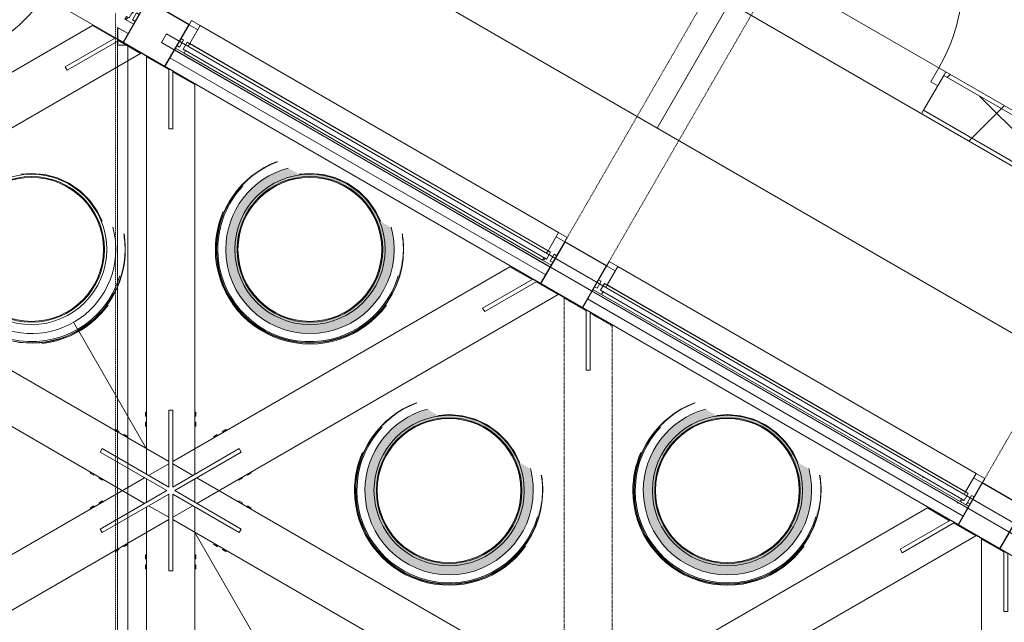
# Model space of a CAD drawing. Header units: centimetres. Extents: x 6036 to 22185, y 5782 to 11383.
# Tile 230 of 256: x 18754 to 19244, y 8656 to 8956. Entities that reach past the tile are written whole.
import ezdxf

# ---------------------------------------------------------------- set-up
doc = ezdxf.new("R2010")
doc.units = ezdxf.units.CM
for name, pattern in [('Dash', [0.6, 0.3, -0.3]), ('Dot 1mm', [0.1, 0, -0.1]), ('Hidden', [0.714375, 0.47625, -0.238125])]:
    doc.linetypes.add(name, pattern=pattern)
for name, color, linetype, lineweight in [('A-AREA', 32, 'Continuous', 9), ('A-COLS', 52, 'Continuous', 9), ('A-COLS-HDLN', 52, 'Dash', 9), ('A-DETL-MBND', 5, 'Continuous', 9), ('A-DOOR', 31, 'Continuous', 9), ('A-DOOR-FRAM', 31, 'Continuous', 9), ('A-DOOR-GLAZ', 31, 'Continuous', 18), ('A-DOOR-OPNG', 31, 'Continuous', 9), ('A-FLOR', 192, 'Continuous', 9), ('A-FLOR-HRAL', 11, 'Continuous', 9), ('A-GENM', 13, 'Continuous', 9), ('A-GLAZ-CURT', 52, 'Continuous', 9), ('A-GLAZ-CWMG', 51, 'Continuous', 9), ('A-WALL', 113, 'Continuous', 9), ('A-WALL-FNSH', 113, 'Continuous', 25), ('A-WALL-PATT', 111, 'Continuous', 25), ('S-COLS', 52, 'Continuous', 9)]:
    doc.layers.add(name, color=color, linetype=linetype, lineweight=lineweight)
pattern_1 = [(45, (12452.32, 0), (-33.67596, 33.67596), [])]
pattern_2 = [(45, (12452.32, 0), (-21.2132, 21.2132), [])]

# ---------------------------------------------------------------- blocks, each defined once
blk = doc.blocks.new('WIND_SwietlikDachowy - WIND_SwietlikDachowy-V203-7-02 ZestMeble')
at = {"layer": 'A-GENM'}
for centre, radius, start, end in [((0, 0), 46.64, 110.4023, 129.6884), ((0, 0), 41.9, 104.9333, 135.3053), ((0, 0), 46.5, 110.2553, 129.8292), ((0, 0), 37.4, 0, 180), ((0, 0), 36.23, 0, 180), ((-0.04, 0), 35.8, 0, 180), ((0, 0), 41.9, 0, 15.2001), ((0, 0), 46.5, 0, 9.4737), ((0, 0), 46.64, 0, 9.4737), ((0, 0), 37.4, 180, 0), ((0, 0), 36.23, 180, 0), ((0, 0), 46.64, 230.3116, 360), ((0, 0), 46.5, 230.1708, 0), ((-0.04, 0), 35.8, 180, 360), ((0, 0), 41.9, 224.6947, 360), ((0, 0), 45.9, 256.5186, 343.4254), ((0, 0), 47.1, 276.2884, 324)]:
    blk.add_arc(centre, radius, start, end, dxfattribs=at)
blk = doc.blocks.new('WIND_SwietlikDachowy - WIND_SwietlikDachowy-V211-7-02 ZestMeble')
at = {"layer": 'A-GENM'}
for points in [[(3.85, -46.48), (11.45, -45.21), (18.74, -42.71), (26.67, -38.15), (31.59, -34.32), (36.81, -28.65), (41.02, -22.2), (44.11, -15.14), (46.01, -7.68), (46.64, 0), (46.5, 0), (45.87, -7.65), (43.49, -16.23), (40.9, -22.13), (36.7, -28.56), (31.49, -34.21), (25.43, -38.93), (18.68, -42.58), (11.42, -45.08), (3.84, -46.34), (-3.84, -46.34), (-11.42, -45.08), (-18.68, -42.58), (-26.44, -38.15), (-31.49, -34.21), (-36.7, -28.56), (-40.9, -22.13), (-43.98, -15.1), (-45.87, -7.65), (-46.5, 0), (-45.87, 7.65), (-43.98, 15.1), (-40.9, 22.13), (-36.29, 29), (-31.49, 34.21), (-25.43, 38.93), (-18.68, 42.58), (-18.74, 42.71), (-25.51, 39.05), (-31.59, 34.32), (-37.48, 27.61), (-41.02, 22.2), (-44.11, 15.14), (-46.17, 5.69), (-46.64, 0), (-46.01, -7.68), (-43.64, -16.23), (-41.02, -22.2), (-36.29, -29.2), (-31.59, -34.32), (-25.51, -39.05), (-18.74, -42.71), (-11.36, -45.23), (-3.85, -46.48)], [(0, -47.1), (7.75, -46.43), (15.05, -44.59), (22.92, -41.03), (28.87, -37.09), (34.57, -31.82), (37.73, -27.8), (37.46, -27.65), (36.22, -29.28), (31.09, -34.71), (25.1, -39.27), (18.44, -42.82), (11.27, -45.24), (1.87, -46.48), (-5.62, -46.19), (-12.96, -44.7), (-19.97, -42.04), (-26.67, -38.15), (-32.28, -33.56), (-37.26, -27.95), (-41.28, -21.62), (-44.34, -14.24), (-46.11, -6.41), (-46.5, 1.71), (-45.87, 8.23), (-43.41, 16.74), (-42.67, 18.62), (-43.11, 18.62), (-45.27, 12.56), (-46.65, 5.69), (-47.1, 0), (-46.01, -9.51), (-43.98, -16.52), (-40.9, -23.13), (-36.7, -29.34), (-31.82, -34.57), (-26.15, -39.05), (-19.58, -42.71), (-12.81, -45.21), (-7.37, -46.52), (-3.79, -46.8)], [(-0.21, -46.34), (3.85, -46.34), (11.45, -45.07), (18.74, -42.55), (26.44, -38.15), (31.59, -34.11), (36.85, -28.32), (41.02, -21.85), (44.11, -14.57), (46.01, -5.97), (45.83, -4.2), (45.19, -8.48), (42.83, -16.23), (40.18, -22.13), (35.88, -28.56), (30.52, -34.21), (24.18, -38.93), (16.84, -42.58), (11.27, -44.5), (3.79, -45.74), (-3.84, -45.73), (-11.36, -44.46), (-18.74, -41.87), (-25.51, -38.11), (-31.59, -33.22), (-36.85, -27.23), (-41.02, -20.36), (-43.41, -14.9), (-45.27, -7.55), (-45.9, 0), (-46.5, 0), (-45.86, -7.68), (-43.49, -16.23), (-40.85, -22.2), (-36.22, -29.08), (-31.36, -34.32), (-25.21, -39.05), (-18.3, -42.71), (-11.27, -45.1), (-3.79, -46.34)]]:
    blk.add_hatch(color=256, dxfattribs=at).paths.add_polyline_path(points)
h = blk.add_hatch(color=256, dxfattribs=at)
h.paths.add_polyline_path([(46.3, 0), (46.5, 0), (46.23, 1.11)])
h.paths.add_polyline_path([(-46.5, 0), (-45.9, 0), (-45.25, 7.65), (-43.33, 15.1), (-40.18, 22.13), (-35.88, 28.56), (-30.56, 34.33), (-24.68, 39.05), (-18.14, 42.71), (-18.74, 42.55), (-25.51, 38.87), (-31.59, 34.11), (-37.32, 27.61), (-41.02, 21.85), (-44.11, 14.57), (-46.03, 5.69), (-46.11, 4.7)])
h = blk.add_hatch(color=256, dxfattribs=at)
h.paths.add_polyline_path([(-3.46, -41.76), (3.46, -41.76), (10.29, -40.62), (17.25, -38.15), (22.92, -35.08), (28.38, -30.83), (33.06, -25.74), (36.85, -19.94), (39.63, -13.6), (41.33, -6.9), (41.9, 0), (41.33, 6.9), (40.3, 10.95), (35.02, 14), (32.45, 19.31), (28.63, 24.63), (23.94, 29.2), (18.54, 32.9), (12.58, 35.61), (6.23, 37.25), (-0.3, 37.77), (-5.39, 37.33), (-10.79, 40.45), (-16.83, 38.37), (-22.92, 35.08), (-28.38, 30.83), (-33.06, 25.74), (-36.85, 19.94), (-39.63, 13.6), (-41.43, 5.69), (-41.9, 0), (-41.33, -6.9), (-39.63, -13.6), (-36.29, -20.79), (-33.06, -25.74), (-28.38, -30.83), (-22.92, -35.08), (-16.83, -38.37), (-10.29, -40.62)])
h.paths.add_polyline_path([(0, -37.4), (-6.49, -36.83), (-12.79, -35.14), (-18.7, -32.39), (-24.04, -28.65), (-28.65, -24.04), (-32.39, -18.7), (-35.14, -12.79), (-36.83, -6.49), (-37.4, 0), (-36.83, 6.49), (-35.14, 12.79), (-32.39, 18.7), (-28.65, 24.04), (-24.04, 28.65), (-18.7, 32.39), (-11.36, 35.53), (-4.78, 36.98), (1.99, 37.23), (6.85, 36.74), (13.58, 34.78), (19.37, 31.92), (25.08, 27.61), (28.96, 23.6), (32.74, 17.96), (35.14, 12.79), (36.9, 5.69), (37.4, 0), (36.83, -6.49), (35.14, -12.79), (32.39, -18.7), (28.65, -24.04), (24.04, -28.65), (18.7, -32.39), (12.79, -35.14), (6.49, -36.83)])
h = blk.add_hatch(color=256, dxfattribs=at)
h.paths.add_polyline_path([(0, -37.4), (6.49, -36.83), (13.58, -34.78), (18.7, -32.39), (24.04, -28.65), (28.65, -24.04), (33.06, -17.25), (35.14, -12.79), (36.83, -6.49), (37.23, 1.99), (36.81, 6.56), (35.08, 12.93), (32.25, 18.9), (28.38, 24.31), (22.92, 29.44), (17.96, 32.74), (11.39, 35.52), (6.49, 36.83), (-1.99, 37.23), (-6.56, 36.81), (-12.93, 35.08), (-18.9, 32.25), (-25.08, 27.61), (-28.65, 24.04), (-33.06, 17.25), (-35.14, 12.79), (-36.9, 5.69), (-37.4, 0), (-36.72, -6.9), (-34.77, -13.6), (-31.52, -19.94), (-28.38, -24.31), (-22.92, -29.44), (-18.7, -32.39), (-11.36, -35.53), (-6.49, -36.83), (-3.46, -37.1)])
h.paths.add_polyline_path([(3.34, -36.08), (-3.46, -36.05), (-11.6, -34.19), (-17.48, -31.61), (-22.92, -27.92), (-27.05, -24.04), (-30.99, -18.7), (-33.87, -12.79), (-35.63, -6.49), (-36.23, 0), (-35.14, 8.31), (-33.06, 14.53), (-30.8, 19.07), (-25.41, 25.65), (-21.76, 28.96), (-15.37, 32.74), (-8.33, 35.14), (-3.34, 36.08), (3.46, 36.05), (10.29, 34.7), (17.48, 31.61), (22.92, 27.92), (27.05, 24.04), (30.99, 18.7), (33.87, 12.79), (35.7, 5.69), (36.23, 0), (35.14, -8.31), (33.78, -13.09), (30.8, -19.07), (26.77, -24.41), (21.83, -28.91), (16.15, -32.43), (8.33, -35.14), (3.46, -36.05)])
for centre, radius, start, end in [((0, 0), 46.64, 110.4023, 180), ((0, 0), 46.5, 110.2553, 180), ((0, 0), 41.9, 104.9333, 180), ((0, 0), 37.4, 0, 180), ((0, 0), 36.23, 0, 180), ((-0.04, 0), 35.8, 0, 180), ((0, 0), 45.9, 136.5701, 180), ((0, 0), 47.1, 156.3763, 180), ((0, 0), 41.9, 0, 15.2001), ((0, 0), 46.5, 0, 9.4737), ((0, 0), 46.64, 0, 9.4737), ((0, 0), 47.1, 180, 324), ((0, 0), 46.64, 180, 360), ((0, 0), 46.5, 180, 0), ((0, 0), 45.9, 180, 343.4254), ((0, 0), 41.9, 180, 360), ((0, 0), 37.4, 180, 0), ((0, 0), 36.23, 180, 0), ((-0.04, 0), 35.8, 180, 360)]:
    blk.add_arc(centre, radius, start, end, dxfattribs=at)
blk = doc.blocks.new('WIND_SwietlikDachowy - WIND_SwietlikDachowy-V222-7-02 ZestMeble')
at = {"layer": 'A-GENM'}
for points in [[(3.85, -46.48), (11.45, -45.21), (18.74, -42.71), (25.51, -39.05), (32.99, -32.8), (36.81, -28.65), (41.02, -22.2), (44.11, -15.14), (46.01, -7.68), (46.64, 0), (46.5, 0), (45.87, -7.65), (43.98, -15.1), (40.9, -22.13), (36.7, -28.56), (31.49, -34.21), (25.43, -38.93), (18.68, -42.58), (11.42, -45.08), (3.84, -46.34), (-3.84, -46.34), (-11.42, -45.08), (-18.68, -42.58), (-25.43, -38.93), (-31.49, -34.21), (-36.7, -28.56), (-40.9, -22.13), (-43.98, -15.1), (-45.87, -7.65), (-46.5, 0), (-45.87, 7.65), (-43.98, 15.1), (-40.9, 22.13), (-36.7, 28.56), (-31.49, 34.21), (-23.69, 39.87), (-16.89, 43.2), (-18.74, 42.71), (-25.51, 39.05), (-31.59, 34.32), (-36.81, 28.65), (-41.82, 20.37), (-44.11, 15.14), (-46.01, 7.68), (-46.64, 0), (-46.01, -7.68), (-44.11, -15.14), (-41.02, -22.2), (-36.81, -28.65), (-31.59, -34.32), (-25.51, -39.05), (-16.89, -43.35), (-11.45, -45.21), (-3.85, -46.48)], [(-46.5, 0), (-45.9, 0), (-45.25, 7.65), (-43.31, 15.14), (-40.18, 22.13), (-35.88, 28.56), (-30.56, 34.33), (-24.54, 39.12), (-16.89, 43.18), (-18.74, 42.55), (-25.51, 38.87), (-31.59, 34.11), (-36.85, 28.32), (-41.02, 21.85), (-44.11, 14.57), (-46.01, 5.97), (-46.11, 4.7)], [(0, -47.1), (8.05, -46.36), (15.05, -44.59), (22.92, -41.03), (28.87, -37.09), (34.57, -31.82), (37.73, -27.8), (37.46, -27.65), (36.22, -29.28), (31.09, -34.71), (25.1, -39.27), (18.44, -42.82), (11.27, -45.24), (1.87, -46.48), (-5.62, -46.19), (-12.96, -44.7), (-19.97, -42.04), (-26.47, -38.3), (-32.28, -33.56), (-37.26, -27.95), (-41.82, -20.37), (-44.34, -14.24), (-46.11, -6.41), (-46.5, 1.71), (-45.87, 8.23), (-43.41, 16.74), (-42.67, 18.62), (-43.11, 18.62), (-45.27, 12.56), (-46.64, 5.83), (-47.1, 0), (-46.01, -9.51), (-43.98, -16.52), (-40.9, -23.13), (-36.7, -29.34), (-31.82, -34.57), (-26.15, -39.05), (-19.58, -42.71), (-12.81, -45.21), (-7.37, -46.52), (-3.79, -46.8)], [(-0.21, -46.34), (3.85, -46.34), (11.45, -45.07), (18.74, -42.55), (25.51, -38.87), (31.59, -34.11), (36.81, -28.39), (41.02, -21.85), (44.11, -14.57), (46.01, -5.97), (45.77, -4.71), (45.19, -8.48), (43.33, -15.1), (40.18, -22.13), (35.88, -28.56), (30.52, -34.21), (24.18, -38.93), (16.84, -42.58), (11.27, -44.5), (3.79, -45.74), (-3.84, -45.73), (-11.42, -44.44), (-18.74, -41.87), (-25.51, -38.11), (-31.59, -33.22), (-37.24, -26.63), (-41.02, -20.36), (-43.41, -14.9), (-45.27, -7.55), (-45.9, 0), (-46.5, 0), (-45.86, -7.68), (-43.96, -15.14), (-40.85, -22.2), (-36.62, -28.65), (-31.36, -34.32), (-25.21, -39.05), (-16.89, -43.2), (-10.59, -45.21), (-3.79, -46.34)]]:
    blk.add_hatch(color=256, dxfattribs=at).paths.add_polyline_path(points)
h = blk.add_hatch(color=256, dxfattribs=at)
h.paths.add_polyline_path([(-3.46, -41.76), (3.46, -41.76), (10.29, -40.62), (16.83, -38.37), (22.92, -35.08), (28.38, -30.83), (33.06, -25.74), (36.85, -19.94), (39.63, -13.6), (41.33, -6.9), (41.9, 0), (41.33, 6.9), (40.3, 10.95), (35.02, 14), (32.45, 19.31), (28.63, 24.63), (23.94, 29.2), (18.54, 32.9), (12.58, 35.61), (6.23, 37.25), (-0.3, 37.77), (-5.39, 37.33), (-10.79, 40.45), (-16.89, 38.34), (-22.92, 35.08), (-28.38, 30.83), (-33.06, 25.74), (-36.85, 19.94), (-39.63, 13.6), (-41.33, 6.9), (-41.82, -0.93), (-41.33, -6.9), (-39.63, -13.6), (-36.85, -19.94), (-32.24, -26.63), (-28.38, -30.83), (-22.92, -35.08), (-16.83, -38.37), (-10.29, -40.62)])
h.paths.add_polyline_path([(0, -37.4), (-6.49, -36.83), (-12.79, -35.14), (-18.7, -32.39), (-24.04, -28.65), (-28.65, -24.04), (-32.39, -18.7), (-35.14, -12.79), (-36.99, -4.71), (-37.4, 0), (-36.83, 6.49), (-35.14, 12.79), (-32.39, 18.7), (-28.65, 24.04), (-24.04, 28.65), (-16.89, 33.24), (-12.79, 35.14), (-4.78, 36.98), (1.99, 37.23), (8.05, 36.41), (12.93, 35.08), (18.9, 32.25), (24.3, 28.39), (28.96, 23.6), (33.09, 17.21), (35.14, 12.79), (36.83, 6.49), (37.4, 0), (36.83, -6.49), (35.14, -12.79), (32.39, -18.7), (28.65, -24.04), (24.04, -28.65), (18.7, -32.39), (12.79, -35.14), (6.49, -36.83)])
h = blk.add_hatch(color=256, dxfattribs=at)
h.paths.add_polyline_path([(0, -37.4), (8.05, -36.41), (12.79, -35.14), (18.7, -32.39), (24.04, -28.65), (28.65, -24.04), (32.99, -17.42), (35.14, -12.79), (36.99, -4.71), (37.23, 1.99), (36.81, 6.56), (35.08, 12.93), (32.25, 18.9), (28.38, 24.31), (22.92, 29.44), (17.96, 32.74), (11.39, 35.52), (6.49, 36.83), (-1.99, 37.23), (-6.56, 36.81), (-12.93, 35.08), (-18.9, 32.25), (-24.3, 28.39), (-28.65, 24.04), (-33.09, 17.21), (-35.14, 12.79), (-36.83, 6.49), (-37.4, 0), (-36.72, -6.9), (-34.77, -13.6), (-31.52, -19.94), (-28.38, -24.31), (-22.92, -29.44), (-16.89, -33.24), (-12.79, -35.14), (-6.49, -36.83), (-3.46, -37.1)])
h.paths.add_polyline_path([(3.34, -36.08), (-3.46, -36.05), (-11.6, -34.19), (-17.48, -31.61), (-22.92, -27.92), (-27.05, -24.04), (-30.99, -18.7), (-33.87, -12.79), (-35.64, -6.39), (-36.23, 0), (-35.14, 8.31), (-33.78, 13.09), (-30.8, 19.07), (-25.41, 25.65), (-21.75, 28.97), (-15.37, 32.74), (-8.33, 35.14), (-3.34, 36.08), (3.46, 36.05), (10.29, 34.7), (17.48, 31.61), (22.92, 27.92), (27.05, 24.04), (30.99, 18.7), (33.87, 12.79), (35.63, 6.49), (36.23, 0), (35.14, -8.31), (32.99, -14.69), (30.8, -19.07), (26.77, -24.41), (21.83, -28.91), (16.15, -32.43), (8.05, -35.2), (3.46, -36.05)])
for centre, radius, start, end in [((0, 0), 46.64, 110.4023, 180), ((0, 0), 46.5, 110.2553, 180), ((0, 0), 41.9, 104.9333, 180), ((0, 0), 37.4, 0, 180), ((0, 0), 36.23, 0, 180), ((-0.04, 0), 35.8, 0, 180), ((0, 0), 45.9, 136.5701, 180), ((0, 0), 47.1, 156.3763, 180), ((0, 0), 41.9, 0, 15.2001), ((0, 0), 46.5, 0, 9.4737), ((0, 0), 46.64, 0, 9.4737), ((0, 0), 47.1, 180, 324), ((0, 0), 46.64, 180, 360), ((0, 0), 46.5, 180, 0), ((0, 0), 45.9, 180, 343.4254), ((0, 0), 41.9, 180, 360), ((0, 0), 37.4, 180, 0), ((0, 0), 36.23, 180, 0), ((-0.04, 0), 35.8, 180, 360)]:
    blk.add_arc(centre, radius, start, end, dxfattribs=at)
blk = doc.blocks.new('GEMO_Zwornik - GEMO_Zwornik-V245-7-02 ZestMeble')
at = {"layer": 'A-GENM'}
for p, q in [((-1, 1.73), (-1, 40)), ((-1, 40), (1, 40)), ((1, 40), (1, 1.73)), ((-12.5, 39), (-12, 39)), ((-12.5, 39), (-12.5, 37)), ((-12, 37), (-12.5, 37)), ((12, 39), (12.5, 39)), ((12.5, 37), (12, 37)), ((12.5, 37), (12.5, 39)), ((-27.77, 29.89), (-27.52, 30.33)), ((-25.79, 29.33), (-27.52, 30.33)), ((-12.5, 34), (-12, 34)), ((-12.5, 34), (-12.5, 32)), ((-12, 32), (-12.5, 32)), ((12, 34), (12.5, 34)), ((12.5, 32), (12, 32)), ((12.5, 32), (12.5, 34)), ((27.5, 30.31), (25.79, 29.33)), ((27.52, 30.33), (27.51, 30.32)), ((27.52, 30.33), (27.77, 29.89)), ((-25.79, 29.33), (-26.04, 28.89)), ((-23.32, 27.61), (-23.19, 27.83)), ((-21.46, 26.83), (-23.19, 27.83)), ((-21.46, 26.83), (-21.71, 26.39)), ((23.19, 27.83), (21.46, 26.83)), ((21.71, 26.39), (21.46, 26.83)), ((23.19, 27.83), (23.32, 27.61)), ((26.04, 28.89), (25.79, 29.33)), ((-35.14, 19.13), (-34.14, 20.87)), ((-34.14, 20.87), (-1, 1.73)), ((1, 1.73), (34.14, 20.87)), ((34.14, 20.87), (35.14, 19.13)), ((-2, 0), (-35.14, 19.13)), ((35.14, 19.13), (2, 0)), ((-40.02, 8.67), (-39.77, 9.11)), ((-40.02, 8.67), (-38.29, 7.67)), ((-38.04, 8.11), (-38.29, 7.67)), ((-35.69, 6.17), (-35.44, 6.61)), ((-35.69, 6.17), (-33.96, 5.17)), ((-33.71, 5.61), (-33.96, 5.17)), ((33.96, 5.17), (33.71, 5.61)), ((33.96, 5.17), (35.69, 6.17)), ((35.44, 6.61), (35.69, 6.17)), ((38.29, 7.67), (38.04, 8.11)), ((38.29, 7.67), (40.02, 8.67)), ((39.97, 8.77), (40.02, 8.67)), ((-35.14, -19.13), (-2, 0)), ((-1, -1.73), (-34.14, -20.87)), ((-1, -40), (-1, -1.73)), ((34.14, -20.87), (1, -1.73)), ((1, -1.73), (1, -40)), ((2, 0), (35.14, -19.13)), ((-38.29, -7.67), (-40.02, -8.67)), ((-39.77, -9.11), (-40.02, -8.67)), ((-38.29, -7.67), (-38.04, -8.11)), ((-33.96, -5.17), (-35.69, -6.17)), ((-35.44, -6.61), (-35.69, -6.17)), ((-33.96, -5.17), (-33.91, -5.27)), ((33.74, -5.56), (33.96, -5.17)), ((35.69, -6.17), (33.96, -5.17)), ((35.69, -6.17), (35.44, -6.61)), ((38.04, -8.11), (38.29, -7.67)), ((40.02, -8.67), (38.29, -7.67)), ((40.02, -8.67), (39.97, -8.77)), ((-34.14, -20.87), (-35.14, -19.13)), ((35.14, -19.13), (34.14, -20.87)), ((-27.52, -30.33), (-25.79, -29.33)), ((-26.04, -28.89), (-25.79, -29.33)), ((-23.19, -27.83), (-23.44, -27.39)), ((-23.19, -27.83), (-21.46, -26.83)), ((-21.71, -26.39), (-21.46, -26.83)), ((21.46, -26.83), (21.71, -26.39)), ((21.46, -26.83), (23.19, -27.83)), ((23.44, -27.39), (23.19, -27.83)), ((25.79, -29.33), (26.04, -28.89)), ((25.79, -29.33), (27.5, -30.31)), ((-27.52, -30.33), (-27.77, -29.89)), ((-12.5, -32), (-12, -32)), ((-12.5, -32), (-12.5, -34)), ((-12, -34), (-12.5, -34)), ((12, -32), (12.5, -32)), ((12.5, -34), (12, -34)), ((12.5, -34), (12.5, -32)), ((27.51, -30.32), (27.52, -30.33)), ((27.77, -29.89), (27.52, -30.33)), ((-12.5, -37), (-12, -37)), ((-12.5, -37), (-12.5, -39)), ((-12, -39), (-12.5, -39)), ((12, -37), (12.5, -37)), ((12.5, -39), (12, -39)), ((12.5, -39), (12.5, -37)), ((1, -40), (-1, -40))]:
    blk.add_line(p, q, dxfattribs=at)
blk = doc.blocks.new('GEMO_ZwornikBoczny - GEMO_ZwornikBoczny-7990921-7-02 ZestMeble')
at = {"layer": 'A-GENM'}
for p, q in [((-52.54, 29.18), (-51.54, 30.91)), ((-51.54, 30.91), (-26.56, 16.49)), ((-26.56, 14.18), (-52.54, 29.18)), ((-26.56, 16.49), (-26.56, 14.18)), ((-52.54, -29.18), (-26.56, -14.18)), ((-26.56, -14.18), (-26.56, -16.49)), ((-26.56, -16.49), (-51.54, -30.91)), ((-51.54, -30.91), (-52.54, -29.18))]:
    blk.add_line(p, q, dxfattribs=at)
blk = doc.blocks.new('Railing - Railing-8646441-7-02 ZestMeble')
at = {"layer": 'A-FLOR-HRAL'}
for p, q in [((6375.01, 8949.14), (6372.51, 8944.81)), ((6375.01, 8949.14), (7600.01, 8241.89)), ((6372.51, 8944.81), (7590.01, 8241.89))]:
    blk.add_line(p, q, dxfattribs=at)
blk = doc.blocks.new('Rectangular Mullion - B21_Zklipsem-8647622-7-02 ZestMeble')
at = {"layer": 'A-GLAZ-CWMG'}
for p, q in [((7015.28, 8593.34), (7010.03, 8584.24)), ((7193.68, 8490.34), (7015.28, 8593.34)), ((7010.03, 8584.24), (7009.28, 8582.94)), ((7010.03, 8584.24), (7188.43, 8481.24)), ((7188.43, 8481.24), (7193.68, 8490.34)), ((7187.68, 8479.94), (7188.43, 8481.24))]:
    blk.add_line(p, q, dxfattribs=at)
blk = doc.blocks.new('GEMO_WregaCentrumParterDrewno - GEMO_WregaCentrumParterDrewno-5879637-7-02 ZestMeble')
at = {"layer": 'A-COLS-HDLN', "color": 254}
for p, q in [((-12, 168), (-12, -295.15)), ((12, -295.15), (12, 168))]:
    blk.add_line(p, q, dxfattribs=at)
blk = doc.blocks.new('COLU_SlupProstokatny - Slup_Drewniany_24x24_-6217580-7-02 ZestMeble')
at = {"layer": 'S-COLS'}
h = blk.add_hatch(dxfattribs=at)
h.set_pattern_fill('FP_129', color=256, style=0, pattern_type=2)
h.set_pattern_definition([(165, (10935.187, -1041.74), (-12.32626, -46.00222), [])])
h.paths.add_polyline_path([(12, 12), (-12, 12), (-12, -12), (12, -12), (12, -10.5)])
at = {"layer": 'S-COLS', "lineweight": 25}
for p, q in [((12, 12), (-12, 12)), ((-12, 12), (-12, -12)), ((12, -12), (12, 12)), ((-12, -12), (12, -12))]:
    blk.add_line(p, q, dxfattribs=at)
blk = doc.blocks.new('DOOR_Drzwi-1S_P1 - C13-D_Drzwi_90x200_-8233002-7-02 ZestMeble')
at = {"layer": 'A-DOOR'}
for p, q in [((45, -12), (45, -102)), ((48, -15), (45, -15)), ((48, -15), (48, -102)), ((48, -102), (45, -102))]:
    blk.add_line(p, q, dxfattribs=at)
at = {"layer": 'A-DOOR-FRAM'}
for p, q in [((-45, -4), (-49, -4)), ((-49, -4), (-49, -12)), ((-45, -12), (-45, -4)), ((49, -4), (45, -4)), ((45, -4), (45, -12)), ((49, -12), (49, -4)), ((-49, -12), (-45, -12)), ((45, -12), (49, -12))]:
    blk.add_line(p, q, dxfattribs=at)
at = {"layer": 'A-DOOR-OPNG'}
blk.add_arc((45, -12), 90, 180, 270, dxfattribs=at)
blk = doc.blocks.new('PLFI_Kurtyna - 0787340-019-8216801-7-02 ZestMeble')
at = {"layer": 'A-DETL-MBND'}
for p, q in [((-103.53, 0.97), (-103.67, 0.5)), ((-81.15, 0.53), (-81.05, 0.47)), ((-104.59, -0.22), (-104.8, -0.13))]:
    blk.add_line(p, q, dxfattribs=at)
at = {"layer": 'A-DETL-MBND', "flags": 128}
blk.add_lwpolyline([(-102.44, 2.78), (-102.14, 2.73), (-102.04, 2.59)], dxfattribs=at)
blk = doc.blocks.new('PLFI_Kurtyna - 0787340-019-V400-7-02 ZestMeble')
at = {"layer": 'A-DETL-MBND'}
for p, q in [((-103.53, 0.97), (-103.67, 0.5)), ((-81.15, 0.53), (-81.05, 0.47))]:
    blk.add_line(p, q, dxfattribs=at)
at = {"layer": 'A-DETL-MBND', "flags": 128}
blk.add_lwpolyline([(-102.44, 2.78), (-102.14, 2.73), (-102.04, 2.59)], dxfattribs=at)
blk = doc.blocks.new('Railing - Railing-8646476-7-02 ZestMeble')
at = {"layer": 'A-FLOR-HRAL'}
for p, q in [((6378.91, 8941.11), (6565.97, 8833.11)), ((6382.71, 8944.69), (6381.41, 8945.44)), ((6568.47, 8837.44), (6567.17, 8838.19)), ((6590.55, 8824.69), (6589.25, 8825.44)), ((6586.75, 8821.11), (6773.82, 8713.11)), ((6776.32, 8717.44), (6775.02, 8718.19))]:
    blk.add_line(p, q, dxfattribs=at)
blk = doc.blocks.new('CUWP_ZestawSzklany - B21-OS_Szklo-2Szybowy-8647624-7-02 ZestMeble')
at = {"layer": 'A-GLAZ-CURT'}
for p, q in [((104.5, 0), (-104.5, 0)), ((-104.5, 0), (-104.5, -4)), ((-104.5, -4), (104.5, -4)), ((104.5, -4), (104.5, 0))]:
    blk.add_line(p, q, dxfattribs=at)
blk = doc.blocks.new('Rectangular Mullion - B21_Zklipsem-V421-7-02 ZestMeble')
at = {"layer": 'A-GLAZ-CWMG'}
for p, q in [((6599.59, 8833.34), (6777.99, 8730.34)), ((6591.58, 8819.48), (6769.99, 8716.48)), ((6753.66, 8727.63), (6753.76, 8727.58))]:
    blk.add_line(p, q, dxfattribs=at)
blk = doc.blocks.new('Rectangular Mullion - B21_Zklipsem-V422-7-02 ZestMeble')
at = {"layer": 'A-GLAZ-CWMG'}
h = blk.add_hatch(dxfattribs=at)
h.set_pattern_fill('FP_248', color=256, style=0, pattern_type=2)
h.set_pattern_definition([(105, (1293.74, -10935.187), (-28.977775, -7.76457), [])])
h.paths.add_polyline_path([(-5, -1.5), (-5, 0), (-3.5, 0), (-3.5, 4), (-5, 4), (-5, 14.5), (0, 14.5), (0, 4), (-1.5, 4), (-1.5, 0), (0, 0), (0, -1.5)])
at = {"layer": 'A-GLAZ-CWMG', "lineweight": 18}
for p, q in [((-5, 4), (-5, 14.5)), ((-5, 14.5), (0, 14.5)), ((0, 14.5), (0, 4)), ((-3.5, 4), (-5, 4)), ((-3.5, 0), (-3.5, 4)), ((0, 4), (-1.5, 4)), ((-1.5, 4), (-1.5, 0)), ((-5, -1.5), (-5, 0)), ((-5, 0), (-3.5, 0)), ((0, -1.5), (-5, -1.5)), ((-1.5, 0), (0, 0)), ((0, 0), (0, -1.5))]:
    blk.add_line(p, q, dxfattribs=at)
blk = doc.blocks.new('Rectangular Mullion - B21_Zklipsem-V423-7-02 ZestMeble')
at = {"layer": 'A-GLAZ-CWMG'}
h = blk.add_hatch(dxfattribs=at)
h.set_pattern_fill('FP_249', color=256, style=0, pattern_type=2)
h.set_pattern_definition([(75, (-1509.74, -10935.187), (-28.977775, 7.76457), [])])
h.paths.add_polyline_path([(0, -1.5), (0, 0), (-1.5, 0), (-1.5, 4), (0, 4), (0, 14.5), (-5, 14.5), (-5, 4), (-3.5, 4), (-3.5, 0), (-5, 0), (-5, -1.5)])
at = {"layer": 'A-GLAZ-CWMG', "lineweight": 18}
for p, q in [((0, 14.5), (-5, 14.5)), ((-5, 14.5), (-5, 4)), ((0, 4), (0, 14.5)), ((-5, 4), (-3.5, 4)), ((-3.5, 4), (-3.5, 0)), ((-1.5, 0), (-1.5, 4)), ((-1.5, 4), (0, 4)), ((-3.5, 0), (-5, 0)), ((-5, 0), (-5, -1.5)), ((-5, -1.5), (0, -1.5)), ((0, 0), (-1.5, 0)), ((0, -1.5), (0, 0))]:
    blk.add_line(p, q, dxfattribs=at)
blk = doc.blocks.new('Rectangular Mullion - B21_Zklipsem-8647623-7-02 ZestMeble')
at = {"layer": 'A-GLAZ-CWMG'}
for p, q in [((7015.28, 8593.34), (7193.68, 8490.34)), ((7007.28, 8579.48), (7185.68, 8476.48))]:
    blk.add_line(p, q, dxfattribs=at)
blk = doc.blocks.new('Rectangular Mullion - B21_Zklipsem-V424-7-02 ZestMeble')
at = {"layer": 'A-GLAZ-CWMG'}
h = blk.add_hatch(dxfattribs=at)
h.set_pattern_fill('FP_250', color=256, style=0, pattern_type=2)
h.set_pattern_definition([(105, (1053.74, -10935.187), (-28.977775, -7.76457), [])])
h.paths.add_polyline_path([(-5, -1.5), (-5, 0), (-3.5, 0), (-3.5, 4), (-5, 4), (-5, 14.5), (0, 14.5), (0, 4), (-1.5, 4), (-1.5, 0), (0, 0), (-0.24, -1.5)])
at = {"layer": 'A-GLAZ-CWMG', "lineweight": 18}
for p, q in [((-5, 4), (-5, 14.5)), ((-5, 14.5), (0, 14.5)), ((0, 14.5), (0, 12)), ((-3.5, 4), (-5, 4)), ((-3.5, 0), (-3.5, 4)), ((0, 4), (-1.5, 4)), ((-1.5, 4), (-1.5, 0)), ((-5, -1.5), (-5, 0)), ((-5, 0), (-3.5, 0)), ((0, -1.5), (-5, -1.5)), ((-1.5, 0), (0, 0))]:
    blk.add_line(p, q, dxfattribs=at)
blk = doc.blocks.new('Rectangular Mullion - B21_Zklipsem-V425-7-02 ZestMeble')
at = {"layer": 'A-GLAZ-CWMG'}
h = blk.add_hatch(dxfattribs=at)
h.set_pattern_fill('FP_251', color=256, style=0, pattern_type=2)
h.set_pattern_definition([(75, (-1269.74, -10935.187), (-28.977775, 7.76457), [])])
h.paths.add_polyline_path([(0, -1.5), (0, 0), (-1.5, 0), (-1.5, 4), (0, 4), (0, 14.5), (-5, 14.5), (-5, 4), (-3.5, 4), (-3.79, 0), (-5, 0), (-5, -1.5)])
at = {"layer": 'A-GLAZ-CWMG', "lineweight": 18}
for p, q in [((0, 14.5), (-5, 14.5)), ((-5, 14.5), (-5, 4)), ((0, 4), (0, 14.5)), ((-5, 4), (-3.5, 4)), ((-3.5, 4), (-3.5, 0)), ((-1.5, 0), (-1.5, 4)), ((-1.5, 4), (0, 4)), ((-3.5, 0), (-5, 0)), ((-5, 0), (-5, -1.5)), ((-5, -1.5), (0, -1.5)), ((0, 0), (-1.5, 0)), ((0, -1.5), (0, 0))]:
    blk.add_line(p, q, dxfattribs=at)
blk = doc.blocks.new('Rectangular Mullion - B21_Zklipsem-V427-7-02 ZestMeble')
at = {"layer": 'A-GLAZ-CWMG'}
h = blk.add_hatch(dxfattribs=at)
h.set_pattern_fill('FP_253', color=256, style=0, pattern_type=2)
h.set_pattern_definition([(75, (-1029.74, -10935.187), (-28.977775, 7.76457), [])])
h.paths.add_polyline_path([(0, -1.5), (0, 0), (-1.5, 0), (-1.5, 4), (0, 4), (0, 14.5), (-5, 14.5), (-5, 4), (-3.5, 4), (-3.5, 0), (-5, 0), (-5, -1.5), (-4.56, -1.5)])
at = {"layer": 'A-GLAZ-CWMG', "lineweight": 18}
for p, q in [((0, 14.5), (-5, 14.5)), ((-5, 14.5), (-5, 4)), ((0, 12), (0, 14.5)), ((-5, 4), (-3.5, 4)), ((-3.5, 4), (-3.5, 0)), ((-1.5, 0), (-1.5, 4)), ((-1.5, 4), (0, 4)), ((-3.5, 0), (-5, 0)), ((-5, 0), (-5, -1.5)), ((-5, -1.5), (0, -1.5)), ((0, 0), (-1.5, 0))]:
    blk.add_line(p, q, dxfattribs=at)
blk = doc.blocks.new('DOCW_Drzwi-1S_P2 - B25_Drzwi_100x230_-8663113-7-02 ZestMeble')
at = {"layer": 'A-DOOR'}
for p, q in [((-58.46, 0), (-58.46, -8)), ((-58.46, 0), (-50, 0)), ((-50, 0), (-50, -8)), ((-50, 0), (-50, -8)), ((50, 0), (50, -8)), ((50, 0), (58.46, 0)), ((58.46, 0), (58.46, -8)), ((-58.46, -8), (-50, -8)), ((50, -8), (58.46, -8))]:
    blk.add_line(p, q, dxfattribs=at)
at = {"layer": 'A-DOOR-FRAM'}
for p, q in [((-50, 0), (-50, -8)), ((-50, 0), (-40, 0)), ((-40, 0), (40, 0)), ((-40, 0), (-40, -8)), ((40, -8), (40, 0)), ((40, 0), (50, 0)), ((50, 0), (50, -8)), ((-40, -8), (-50, -8)), ((-40, -8), (40, -8)), ((50, -8), (40, -8))]:
    blk.add_line(p, q, dxfattribs=at)
at = {"layer": 'A-DOOR-GLAZ'}
for p, q in [((-40, -2.75), (40, -2.75)), ((-40, -5.25), (40, -5.25))]:
    blk.add_line(p, q, dxfattribs=at)
at = {"layer": 'A-DOOR-OPNG'}
for p, q in [((50, 0), (50, 100)), ((-35.71, 0), (-50, 0)), ((-50, 0), (48.57, 0)), ((-35.71, -8), (-50, -8)), ((-50, -8), (48.57, -8))]:
    blk.add_line(p, q, dxfattribs=at)
blk.add_arc((50, 0), 100, 90, 180, dxfattribs=at)
blk = doc.blocks.new('Railing - Railing-8648617-7-02 ZestMeble')
at = {"layer": 'A-FLOR-HRAL'}
for p, q in [((6350.64, 8943.56), (6355.64, 8943.56)), ((6350.64, 8425.89), (6350.64, 8943.56)), ((6355.64, 8425.89), (6355.64, 8943.56))]:
    blk.add_line(p, q, dxfattribs=at)

msp = doc.modelspace()

# ---------------------------------------------------------------- hatches: boundary and pattern name
at = {"layer": 'A-COLS'}
h = msp.add_hatch(dxfattribs=at)
h.set_pattern_fill('FP_35', color=256, style=0, pattern_type=2)
h.set_pattern_definition(pattern_1)
h.paths.add_polyline_path([(19034.32, 8812.89), (19046.32, 8833.67), (19025.54, 8845.67), (19013.54, 8824.89), (19031.43, 8814.56)])
h.paths.add_polyline_path([(19312.54, 9294.77), (19335.63, 9334.77), (19314.85, 9346.77), (19291.75, 9306.77), (19307.86, 9297.47)])
h = msp.add_hatch(dxfattribs=at)
h.set_pattern_fill('FP_35', color=256, style=0, pattern_type=2)
h.set_pattern_definition(pattern_1)
h.paths.add_polyline_path([(19242.17, 8692.89), (19254.17, 8713.67), (19233.39, 8725.67), (19221.39, 8704.89), (19230.92, 8699.38)])
h.paths.add_polyline_path([(19520.38, 9174.77), (19543.48, 9214.77), (19522.69, 9226.77), (19499.6, 9186.77), (19505.22, 9183.52)])
at = {"layer": 'A-WALL-PATT', "lineweight": 9}
h = msp.add_hatch(dxfattribs=at)
h.set_pattern_fill('FP_14', color=256, style=0, pattern_type=2)
h.set_pattern_definition([(45, (12452.32, 0), (-53.033, 53.033), []), (135, (12452.32, 0), (-53.033, -53.033), [])])
h.paths.add_polyline_path([(19315.05, 8847.11), (19325.05, 8864.43), (19214.19, 8928.43), (19204.19, 8911.11), (19305.73, 8852.49)])
h = msp.add_hatch(dxfattribs=at)
h.set_pattern_fill('FP_13', color=256, style=0, pattern_type=2)
h.set_pattern_definition(pattern_2)
h.paths.add_polyline_path([(19325.05, 8864.43), (19326.05, 8866.16), (19215.19, 8930.16), (19214.19, 8928.43), (19305.73, 8875.58)])
h = msp.add_hatch(dxfattribs=at)
h.set_pattern_fill('FP_13', color=256, style=0, pattern_type=2)
h.set_pattern_definition(pattern_2)
h.paths.add_polyline_path([(19314.05, 8845.38), (19315.05, 8847.11), (19204.19, 8911.11), (19203.19, 8909.38), (19305.73, 8850.18)])

# ---------------------------------------------------------------- linework, layer by layer
at = {"layer": 'A-AREA', "linetype": 'Dot 1mm'}
msp.add_line((18801.84, 8451.56), (18801.84, 8959.23), dxfattribs=at)
at = {"layer": 'A-COLS', "lineweight": 25}
for p, q in [((19025.54, 8845.67), (19013.54, 8824.89)), ((19046.32, 8833.67), (19025.54, 8845.67)), ((19034.32, 8812.89), (19046.32, 8833.67)), ((19013.54, 8824.89), (19034.32, 8812.89)), ((19233.39, 8725.67), (19221.39, 8704.89)), ((19254.17, 8713.67), (19233.39, 8725.67)), ((19242.17, 8692.89), (19254.17, 8713.67)), ((19221.39, 8704.89), (19242.17, 8692.89))]:
    msp.add_line(p, q, dxfattribs=at)
at = {"layer": 'A-FLOR'}
for p, q in [((21566.08, 7462.03), (18728.68, 9100.2)), ((18801.81, 8947.13), (18648.08, 9035.89)), ((19119.62, 8985.35), (21603.69, 7551.16)), ((18813.36, 8968.17), (18842.81, 8951.17)), ((19071.62, 8902.21), (19107.62, 8964.56)), ((21602.08, 7524.38), (19107.62, 8964.56)), ((18648.08, 8871.08), (18790.41, 8953.26)), ((18790.41, 8953.26), (18801.44, 8946.89)), ((18808.19, 8949.22), (18802.96, 8952.24)), ((18802.96, 8952.24), (18802.96, 8943.56)), ((18803.08, 8943.56), (18803.08, 8952.17)), ((18803.08, 8952.17), (18808.19, 8949.22)), ((18803.81, 8945.98), (19867.6, 8331.8)), ((18803.41, 8945.75), (18814.41, 8939.4)), ((18814.41, 8939.4), (18648.08, 8843.36)), ((18817.36, 8937.7), (18828.37, 8931.34)), ((18817.36, 8729.97), (18817.36, 8937.7)), ((18828.98, 8937.22), (19016.04, 8829.22)), ((19016.04, 8829.22), (18828.98, 8937.22)), ((18830.34, 8930.21), (18841.36, 8923.84)), ((18841.36, 8923.84), (18841.36, 8729.97)), ((19021.21, 8848.17), (19050.65, 8831.17)), ((18648.47, 8840.18), (18828.36, 8736.32)), ((18830.36, 8736.32), (18998.26, 8833.26)), ((18998.26, 8833.26), (19009.29, 8826.89)), ((19011.26, 8825.75), (19022.26, 8819.4)), ((19022.26, 8819.4), (18842.36, 8715.54)), ((19036.82, 8817.22), (19223.89, 8709.22)), ((19223.89, 8709.22), (19036.82, 8817.22)), ((18816.36, 8715.54), (18648.47, 8812.47)), ((18782.97, 8802.24), (18780.98, 8805.69)), ((18817.36, 8742.67), (18783.58, 8801.19)), ((18818.36, 8729.39), (18828.36, 8735.17)), ((18830.36, 8735.17), (18840.36, 8729.39)), ((18648.08, 8631.08), (18816.36, 8728.24)), ((18817.36, 8716.11), (18817.36, 8727.58)), ((18841.36, 8727.58), (18841.36, 8716.11)), ((18842.36, 8728.24), (19036.21, 8616.32)), ((19229.06, 8728.17), (19258.5, 8711.17)), ((18817.36, 8489.97), (18817.36, 8713.8)), ((18828.36, 8708.61), (18818.36, 8714.38)), ((18840.36, 8714.38), (18830.36, 8708.61)), ((18841.36, 8713.8), (18841.36, 8489.97)), ((19038.21, 8616.32), (19206.11, 8713.26)), ((19206.11, 8713.26), (19217.14, 8706.89)), ((18828.36, 8707.45), (18648.08, 8603.36)), ((19024.21, 8595.54), (18830.36, 8707.45)), ((19219.26, 8705.66), (19230.11, 8699.4)), ((18875.43, 8642.1), (18841.36, 8701.1)), ((19230.11, 8699.4), (19050.21, 8595.54)), ((19233.06, 8489.97), (19233.06, 8697.7)), ((19233.06, 8697.7), (19244.06, 8691.34))]:
    msp.add_line(p, q, dxfattribs=at)
at = {"layer": 'A-FLOR', "color": 10, "linetype": 'Hidden'}
for p, q in [((19025.21, 8817.7), (19036.21, 8811.34)), ((19025.21, 8609.97), (19025.21, 8817.7)), ((19038.18, 8810.21), (19049.21, 8803.84)), ((19049.21, 8803.84), (19049.21, 8609.97))]:
    msp.add_line(p, q, dxfattribs=at)
at = {"layer": 'A-FLOR', "flags": 128}
for points in [[(18795.23, 8855.92), (18792.86, 8860.8), (18789.07, 8866.19), (18784.41, 8870.85), (18779.01, 8874.63), (18773.03, 8877.42), (18766.67, 8879.12), (18760.1, 8879.69), (18754.73, 8879.3)], [(18933.79, 8855.92), (18931.43, 8860.79), (18927.65, 8866.18), (18922.99, 8870.84), (18917.59, 8874.62), (18911.62, 8877.41), (18905.25, 8879.11), (18898.69, 8879.69), (18893.29, 8879.3)], [(19003.07, 8735.92), (19000.71, 8740.79), (18996.93, 8746.18), (18992.27, 8750.84), (18986.87, 8754.62), (18980.9, 8757.41), (18974.54, 8759.11), (18967.97, 8759.69), (18962.58, 8759.3)], [(19141.64, 8735.92), (19139.27, 8740.79), (19135.49, 8746.18), (19130.83, 8750.84), (19125.44, 8754.62), (19119.47, 8757.41), (19113.1, 8759.11), (19106.54, 8759.69), (19101.14, 8759.3)]]:
    msp.add_lwpolyline(points, dxfattribs=at)
at = {"layer": 'A-WALL', "color": 9, "lineweight": 18}
for p, q in [((19214.19, 8928.43), (19204.19, 8911.11)), ((19214.19, 8928.43), (19439.36, 8798.43)), ((19204.19, 8911.11), (19429.36, 8781.11))]:
    msp.add_line(p, q, dxfattribs=at)
at = {"layer": 'A-WALL-FNSH', "color": 253, "lineweight": 9}
for p, q in [((19215.19, 8930.16), (19214.19, 8928.43)), ((19204.19, 8911.11), (19203.19, 8909.38))]:
    msp.add_line(p, q, dxfattribs=at)

# ---------------------------------------------------------------- block references
at = {"layer": 'A-COLS-HDLN', "color": 254}
for p, rotation in [((19119.93, 8985.16), 149.9999999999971), ((19327.78, 8865.16), 149.9999999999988)]:
    msp.add_blockref('GEMO_WregaCentrumParterDrewno - GEMO_WregaCentrumParterDrewno-5879637-7-02 ZestMeble', p, dxfattribs=dict(at, rotation=rotation))
at = {"layer": 'A-DETL-MBND', "rotation": 150.0000000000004}
for name, p in [('PLFI_Kurtyna - 0787340-019-8216801-7-02 ZestMeble', (18926.01, 8889.28)), ('PLFI_Kurtyna - 0787340-019-V400-7-02 ZestMeble', (19133.85, 8769.28))]:
    msp.add_blockref(name, p, dxfattribs=at)
at = {"layer": 'A-DOOR'}
for name, p, rotation in [('DOOR_Drzwi-1S_P1 - C13-D_Drzwi_90x200_-8233002-7-02 ZestMeble', (19166.76, 8944.27), 149.9999999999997), ('DOCW_Drzwi-1S_P2 - B25_Drzwi_100x230_-8663113-7-02 ZestMeble', (18729.89, 9002.51), 150)]:
    msp.add_blockref(name, p, dxfattribs=dict(at, rotation=rotation))
at = {"layer": 'A-FLOR-HRAL'}
for name in ['Railing - Railing-8646441-7-02 ZestMeble', 'Railing - Railing-8646476-7-02 ZestMeble', 'Railing - Railing-8648617-7-02 ZestMeble']:
    msp.add_blockref(name, (12452.32, 0), dxfattribs=at)
at = {"layer": 'A-GENM', "rotation": 60.0000000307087}
for p in [(18829.37, 8961.89), (19037.21, 8841.89), (19245.06, 8721.89)]:
    msp.add_blockref('GEMO_ZwornikBoczny - GEMO_ZwornikBoczny-7990921-7-02 ZestMeble', p, dxfattribs=at)
at = {"layer": 'A-GENM'}
for name, p in [('WIND_SwietlikDachowy - WIND_SwietlikDachowy-V203-7-02 ZestMeble', (18760.13, 8841.89)), ('WIND_SwietlikDachowy - WIND_SwietlikDachowy-V222-7-02 ZestMeble', (18898.69, 8841.89)), ('WIND_SwietlikDachowy - WIND_SwietlikDachowy-V211-7-02 ZestMeble', (18967.97, 8721.89)), ('WIND_SwietlikDachowy - WIND_SwietlikDachowy-V211-7-02 ZestMeble', (19106.54, 8721.89)), ('GEMO_Zwornik - GEMO_Zwornik-V245-7-02 ZestMeble', (18829.36, 8721.89))]:
    msp.add_blockref(name, p, dxfattribs=at)
at = {"layer": 'A-GLAZ-CURT'}
for p, rotation in [((18926.01, 8889.28), 150), ((19133.85, 8769.28), 149.9999999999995)]:
    msp.add_blockref('CUWP_ZestawSzklany - B21-OS_Szklo-2Szybowy-8647624-7-02 ZestMeble', p, dxfattribs=dict(at, rotation=rotation))
at = {"layer": 'A-GLAZ-CWMG'}
for name, p, rotation in [('Rectangular Mullion - B21_Zklipsem-V427-7-02 ZestMeble', (18811.69, 8955.28), 329.9999999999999), ('Rectangular Mullion - B21_Zklipsem-V425-7-02 ZestMeble', (19019.54, 8835.28), 329.9999999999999), ('Rectangular Mullion - B21_Zklipsem-V423-7-02 ZestMeble', (19227.39, 8715.28), 329.9999999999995)]:
    msp.add_blockref(name, p, dxfattribs=dict(at, rotation=rotation))
at = {"layer": 'A-GLAZ-CWMG', "extrusion": (0, 0, -1)}
for name, p, rotation in [('Rectangular Mullion - B21_Zklipsem-V424-7-02 ZestMeble', (-18832.48, 8943.28), 30.00000000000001), ('Rectangular Mullion - B21_Zklipsem-V422-7-02 ZestMeble', (-19040.32, 8823.28), 30.0000000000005)]:
    msp.add_blockref(name, p, dxfattribs=dict(at, rotation=rotation))
at = {"layer": 'A-GLAZ-CWMG'}
for name, p in [('Rectangular Mullion - B21_Zklipsem-8647623-7-02 ZestMeble', (11828.78, 360)), ('Rectangular Mullion - B21_Zklipsem-8647622-7-02 ZestMeble', (11828.78, 360)), ('Rectangular Mullion - B21_Zklipsem-V421-7-02 ZestMeble', (12452.32, 0)), ('Rectangular Mullion - B21_Zklipsem-8647622-7-02 ZestMeble', (12036.63, 240))]:
    msp.add_blockref(name, p, dxfattribs=at)
at = {"layer": 'S-COLS', "rotation": 239.9999999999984}
msp.add_blockref('COLU_SlupProstokatny - Slup_Drewniany_24x24_-6217580-7-02 ZestMeble', (18822.09, 8949.28), dxfattribs=at)

doc.saveas('drawing.dxf')
